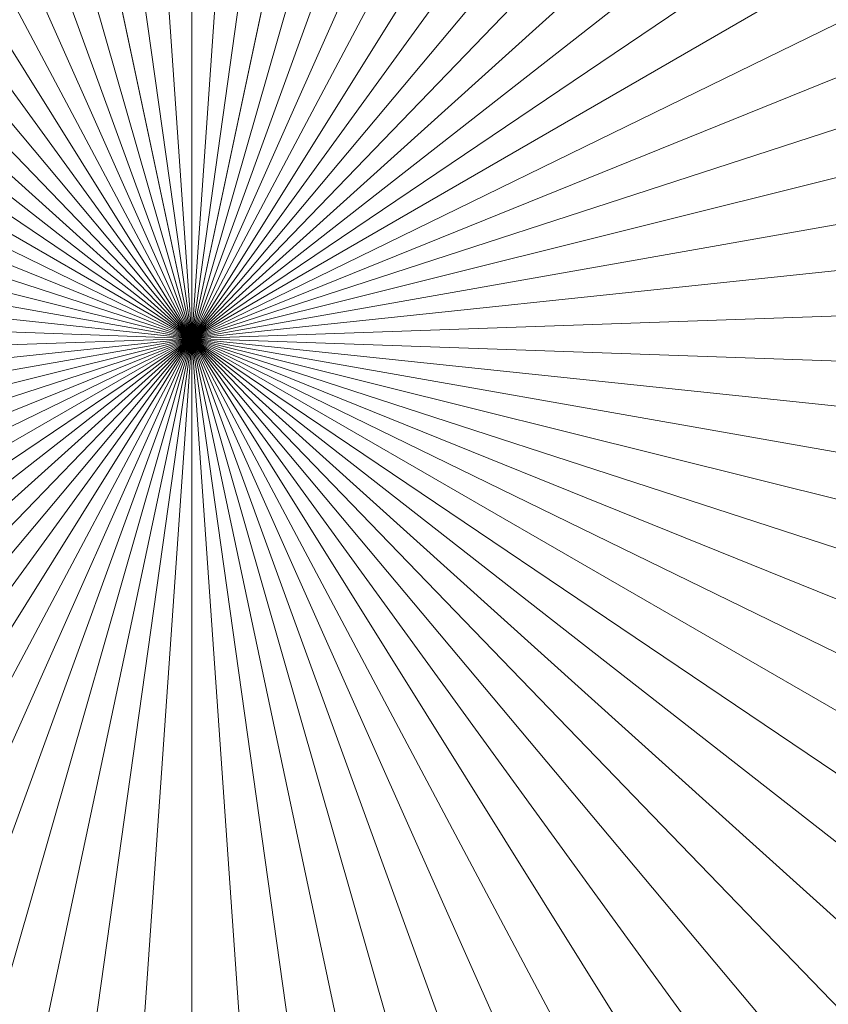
# Model space of a CAD drawing. Header units: centimetres. Extents: x -6.39 to 0.8, y 3.58 to 10.78.
# Tile 250 of 256: x -2.79498 to -2.7948842, y 7.179023 to 7.1791396. Entities that reach past the tile are written whole.
import ezdxf

# ---------------------------------------------------------------- set-up
doc = ezdxf.new("R2010")
doc.units = ezdxf.units.CM
doc.header["$LTSCALE"] = 2.54
doc.layers.add('Lucido design-1', color=7, linetype='Continuous')

# ---------------------------------------------------------------- blocks, each defined once
blk = doc.blocks.new('Gruppo-1')
at = {"color": 142, "linetype": 'Continuous', "lineweight": 9}
for points in [[(-2.79495963, 8.17853667, -14.60842647), (-2.86467668, 8.17610209, -14.60842647), (-2.79495963, 7.17910184, -14.60842647), (-2.79495963, 8.17853667, -14.60842647)], [(-2.72524258, 8.17610209, -14.60842647), (-2.79495963, 8.17853667, -14.60842647), (-2.79495963, 7.17910184, -14.60842647), (-2.72524258, 8.17610209, -14.60842647)], [(-2.86467668, 8.17610209, -14.60842647), (-2.93405407, 8.16881024, -14.60842647), (-2.79495963, 7.17910184, -14.60842647), (-2.86467668, 8.17610209, -14.60842647)], [(-2.65586519, 8.16881024, -14.60842647), (-2.72524258, 8.17610209, -14.60842647), (-2.79495963, 7.17910184, -14.60842647), (-2.65586519, 8.16881024, -14.60842647)], [(-2.93405407, 8.16881024, -14.60842647), (-3.00275381, 8.15669662, -14.60842647), (-2.79495963, 7.17910184, -14.60842647), (-2.93405407, 8.16881024, -14.60842647)], [(-2.58716545, 8.15669662, -14.60842647), (-2.65586519, 8.16881024, -14.60842647), (-2.79495963, 7.17910184, -14.60842647), (-2.58716545, 8.15669662, -14.60842647)], [(-3.00275381, 8.15669662, -14.60842647), (-3.0704412, 8.13982026, -14.60842647), (-2.79495963, 7.17910184, -14.60842647), (-3.00275381, 8.15669662, -14.60842647)], [(-2.51947806, 8.13982026, -14.60842647), (-2.58716545, 8.15669662, -14.60842647), (-2.79495963, 7.17910184, -14.60842647), (-2.51947806, 8.13982026, -14.60842647)], [(-3.0704412, 8.13982026, -14.60842647), (-3.13678647, 8.11826337, -14.60842647), (-2.79495963, 7.17910184, -14.60842647), (-3.0704412, 8.13982026, -14.60842647)], [(-2.45313279, 8.11826337, -14.60842647), (-2.51947806, 8.13982026, -14.60842647), (-2.79495963, 7.17910184, -14.60842647), (-2.45313279, 8.11826337, -14.60842647)], [(-3.13678647, 8.11826337, -14.60842647), (-3.2014664, 8.09213099, -14.60842647), (-2.79495963, 7.17910184, -14.60842647), (-3.13678647, 8.11826337, -14.60842647)], [(-2.79495963, 7.17910184, -13.70118387), (-3.2014664, 8.09213099, -13.70118387), (-3.13678647, 8.11826337, -13.70118387), (-2.79495963, 7.17910184, -13.70118387)], [(-2.38845286, 8.09213099, -14.60842647), (-2.45313279, 8.11826337, -14.60842647), (-2.79495963, 7.17910184, -14.60842647), (-2.38845286, 8.09213099, -14.60842647)], [(-3.2014664, 8.09213099, -14.60842647), (-3.26416586, 8.06155042, -14.60842647), (-2.79495963, 7.17910184, -14.60842647), (-3.2014664, 8.09213099, -14.60842647)], [(-2.79495963, 7.17910184, -13.70118387), (-3.26416586, 8.06155042, -13.70118387), (-3.2014664, 8.09213099, -13.70118387), (-2.79495963, 7.17910184, -13.70118387)], [(-2.3257534, 8.06155042, -14.60842647), (-2.38845286, 8.09213099, -14.60842647), (-2.79495963, 7.17910184, -14.60842647), (-2.3257534, 8.06155042, -14.60842647)], [(-3.26416586, 8.06155042, -14.60842647), (-3.3245794, 8.02667064, -14.60842647), (-2.79495963, 7.17910184, -14.60842647), (-3.26416586, 8.06155042, -14.60842647)], [(-2.79495963, 7.17910184, -13.70118387), (-3.3245794, 8.02667064, -13.70118387), (-3.26416586, 8.06155042, -13.70118387), (-2.79495963, 7.17910184, -13.70118387)], [(-2.26533986, 8.02667064, -14.60842647), (-2.3257534, 8.06155042, -14.60842647), (-2.79495963, 7.17910184, -14.60842647), (-2.26533986, 8.02667064, -14.60842647)], [(-3.3245794, 8.02667064, -14.60842647), (-3.38241268, 7.9876616, -14.60842647), (-2.79495963, 7.17910184, -14.60842647), (-3.3245794, 8.02667064, -14.60842647)], [(-2.79495963, 7.17910184, -13.70118387), (-3.38241268, 7.9876616, -13.70118387), (-3.3245794, 8.02667064, -13.70118387), (-2.79495963, 7.17910184, -13.70118387)], [(-2.20750658, 7.9876616, -14.60842647), (-2.26533986, 8.02667064, -14.60842647), (-2.79495963, 7.17910184, -14.60842647), (-2.20750658, 7.9876616, -14.60842647)], [(-3.38241268, 7.9876616, -14.60842647), (-3.43738395, 7.94471334, -14.60842647), (-2.79495963, 7.17910184, -14.60842647), (-3.38241268, 7.9876616, -14.60842647)], [(-2.79495963, 7.17910184, -13.70118387), (-3.43738395, 7.94471334, -13.70118387), (-3.38241268, 7.9876616, -13.70118387), (-2.79495963, 7.17910184, -13.70118387)], [(-2.15253531, 7.94471334, -14.60842647), (-2.20750658, 7.9876616, -14.60842647), (-2.79495963, 7.17910184, -14.60842647), (-2.15253531, 7.94471334, -14.60842647)], [(-3.43738395, 7.94471334, -14.60842647), (-3.4892254, 7.89803509, -14.60842647), (-2.79495963, 7.17910184, -14.60842647), (-3.43738395, 7.94471334, -14.60842647)], [(-2.79495963, 7.17910184, -13.70118387), (-3.4892254, 7.89803509, -13.70118387), (-3.43738395, 7.94471334, -13.70118387), (-2.79495963, 7.17910184, -13.70118387)], [(-2.10069386, 7.89803509, -14.60842647), (-2.15253531, 7.94471334, -14.60842647), (-2.79495963, 7.17910184, -14.60842647), (-2.10069386, 7.89803509, -14.60842647)], [(-3.4892254, 7.89803509, -14.60842647), (-3.53768445, 7.84785427, -14.60842647), (-2.79495963, 7.17910184, -14.60842647), (-3.4892254, 7.89803509, -14.60842647)], [(-2.79495963, 7.17910184, -13.70118387), (-3.53768445, 7.84785427, -13.70118387), (-3.4892254, 7.89803509, -13.70118387), (-2.79495963, 7.17910184, -13.70118387)], [(-2.05223481, 7.84785427, -14.60842647), (-2.10069386, 7.89803509, -14.60842647), (-2.79495963, 7.17910184, -14.60842647), (-2.05223481, 7.84785427, -14.60842647)], [(-3.53768445, 7.84785427, -14.60842647), (-3.58252502, 7.79441536, -14.60842647), (-2.79495963, 7.17910184, -14.60842647), (-3.53768445, 7.84785427, -14.60842647)], [(-2.79495963, 7.17910184, -13.70118387), (-3.58252502, 7.79441536, -13.70118387), (-3.53768445, 7.84785427, -13.70118387), (-2.79495963, 7.17910184, -13.70118387)], [(-2.00739424, 7.79441536, -14.60842647), (-2.05223481, 7.84785427, -14.60842647), (-2.79495963, 7.17910184, -14.60842647), (-2.00739424, 7.79441536, -14.60842647)], [(-3.58252502, 7.79441536, -14.60842647), (-3.62352865, 7.7379787, -14.60842647), (-2.79495963, 7.17910184, -14.60842647), (-3.58252502, 7.79441536, -14.60842647)], [(-2.79495963, 7.17910184, -13.70118387), (-3.62352865, 7.7379787, -13.70118387), (-3.58252502, 7.79441536, -13.70118387), (-2.79495963, 7.17910184, -13.70118387)], [(-1.96639061, 7.7379787, -14.60842647), (-2.00739424, 7.79441536, -14.60842647), (-2.79495963, 7.17910184, -14.60842647), (-1.96639061, 7.7379787, -14.60842647)], [(-3.62352865, 7.7379787, -14.60842647), (-3.66049558, 7.67881925, -14.60842647), (-2.79495963, 7.17910184, -14.60842647), (-3.62352865, 7.7379787, -14.60842647)], [(-2.79495963, 7.17910184, -13.70118387), (-3.66049558, 7.67881925, -13.70118387), (-3.62352865, 7.7379787, -13.70118387), (-2.79495963, 7.17910184, -13.70118387)], [(-1.92942368, 7.67881925, -14.60842647), (-1.96639061, 7.7379787, -14.60842647), (-2.79495963, 7.17910184, -14.60842647), (-1.92942368, 7.67881925, -14.60842647)], [(-3.66049558, 7.67881925, -14.60842647), (-3.6932457, 7.61722523, -14.60842647), (-2.79495963, 7.17910184, -14.60842647), (-3.66049558, 7.67881925, -14.60842647)], [(-2.79495963, 7.17910184, -13.70118387), (-3.6932457, 7.61722523, -13.70118387), (-3.66049558, 7.67881925, -13.70118387), (-2.79495963, 7.17910184, -13.70118387)], [(-1.89667356, 7.61722523, -14.60842647), (-1.92942368, 7.67881925, -14.60842647), (-2.79495963, 7.17910184, -14.60842647), (-1.89667356, 7.61722523, -14.60842647)], [(-3.6932457, 7.61722523, -14.60842647), (-3.72161946, 7.55349672, -14.60842647), (-2.79495963, 7.17910184, -14.60842647), (-3.6932457, 7.61722523, -14.60842647)], [(-2.79495963, 7.17910184, -13.70118387), (-3.72161946, 7.55349672, -13.70118387), (-3.6932457, 7.61722523, -13.70118387), (-2.79495963, 7.17910184, -13.70118387)], [(-1.8682998, 7.55349672, -14.60842647), (-1.89667356, 7.61722523, -14.60842647), (-2.79495963, 7.17910184, -14.60842647), (-1.8682998, 7.55349672, -14.60842647)], [(-3.72161946, 7.55349672, -14.60842647), (-3.74547863, 7.48794419, -14.60842647), (-2.79495963, 7.17910184, -14.60842647), (-3.72161946, 7.55349672, -14.60842647)], [(-2.79495963, 7.17910184, -13.70118387), (-3.74547863, 7.48794419, -13.70118387), (-3.72161946, 7.55349672, -13.70118387), (-2.79495963, 7.17910184, -13.70118387)], [(-1.84444063, 7.48794419, -14.60842647), (-1.8682998, 7.55349672, -14.60842647), (-2.79495963, 7.17910184, -14.60842647), (-1.84444063, 7.48794419, -14.60842647)], [(-3.74547863, 7.48794419, -14.60842647), (-3.76470697, 7.42088701, -14.60842647), (-2.79495963, 7.17910184, -14.60842647), (-3.74547863, 7.48794419, -14.60842647)], [(-2.79495963, 7.17910184, -13.70118387), (-3.76470697, 7.42088701, -13.70118387), (-3.74547863, 7.48794419, -13.70118387), (-2.79495963, 7.17910184, -13.70118387)], [(-1.82521229, 7.42088701, -14.60842647), (-1.84444063, 7.48794419, -14.60842647), (-2.79495963, 7.17910184, -14.60842647), (-1.82521229, 7.42088701, -14.60842647)], [(-3.76470697, 7.42088701, -14.60842647), (-3.7792108, 7.35265188, -14.60842647), (-2.79495963, 7.17910184, -14.60842647), (-3.76470697, 7.42088701, -14.60842647)], [(-2.79495963, 7.17910184, -13.70118387), (-3.7792108, 7.35265188, -13.70118387), (-3.76470697, 7.42088701, -13.70118387), (-2.79495963, 7.17910184, -13.70118387)], [(-1.81070846, 7.35265188, -14.60842647), (-1.82521229, 7.42088701, -14.60842647), (-2.79495963, 7.17910184, -14.60842647), (-1.81070846, 7.35265188, -14.60842647)], [(-3.7792108, 7.35265188, -14.60842647), (-3.78891945, 7.28357123, -14.60842647), (-2.79495963, 7.17910184, -14.60842647), (-3.7792108, 7.35265188, -14.60842647)], [(-2.79495963, 7.17910184, -13.70118387), (-3.78891945, 7.28357123, -13.70118387), (-3.7792108, 7.35265188, -13.70118387), (-2.79495963, 7.17910184, -13.70118387)], [(-1.80099981, 7.28357123, -14.60842647), (-1.81070846, 7.35265188, -14.60842647), (-2.79495963, 7.17910184, -14.60842647), (-1.80099981, 7.28357123, -14.60842647)], [(-3.78891945, 7.28357123, -14.60842647), (-3.79378563, 7.21398161, -14.60842647), (-2.79495963, 7.17910184, -14.60842647), (-3.78891945, 7.28357123, -14.60842647)], [(-2.79495963, 7.17910184, -13.70118387), (-3.79378563, 7.21398161, -13.70118387), (-3.78891945, 7.28357123, -13.70118387), (-2.79495963, 7.17910184, -13.70118387)], [(-1.79613363, 7.21398161, -14.60842647), (-1.80099981, 7.28357123, -14.60842647), (-2.79495963, 7.17910184, -14.60842647), (-1.79613363, 7.21398161, -14.60842647)], [(-3.79378563, 7.21398161, -14.60842647), (-3.79378563, 7.14422207, -14.60842647), (-2.79495963, 7.17910184, -14.60842647), (-3.79378563, 7.21398161, -14.60842647)], [(-2.79495963, 7.17910184, -13.70118387), (-3.79378563, 7.14422207, -13.70118387), (-3.79378563, 7.21398161, -13.70118387), (-2.79495963, 7.17910184, -13.70118387)], [(-1.79613363, 7.14422207, -14.60842647), (-1.79613363, 7.21398161, -14.60842647), (-2.79495963, 7.17910184, -14.60842647), (-1.79613363, 7.14422207, -14.60842647)], [(-3.79378563, 7.14422207, -14.60842647), (-3.78891945, 7.07463246, -14.60842647), (-2.79495963, 7.17910184, -14.60842647), (-3.79378563, 7.14422207, -14.60842647)], [(-2.79495963, 7.17910184, -13.70118387), (-3.78891945, 7.07463246, -13.70118387), (-3.79378563, 7.14422207, -13.70118387), (-2.79495963, 7.17910184, -13.70118387)], [(-3.78891945, 7.07463246, -14.60842647), (-3.7792108, 7.00555181, -14.60842647), (-2.79495963, 7.17910184, -14.60842647), (-3.78891945, 7.07463246, -14.60842647)], [(-2.79495963, 7.17910184, -13.70118387), (-3.7792108, 7.00555181, -13.70118387), (-3.78891945, 7.07463246, -13.70118387), (-2.79495963, 7.17910184, -13.70118387)], [(-3.7792108, 7.00555181, -14.60842647), (-3.76470697, 6.93731667, -14.60842647), (-2.79495963, 7.17910184, -14.60842647), (-3.7792108, 7.00555181, -14.60842647)], [(-2.79495963, 7.17910184, -13.70118387), (-3.76470697, 6.93731667, -13.70118387), (-3.7792108, 7.00555181, -13.70118387), (-2.79495963, 7.17910184, -13.70118387)], [(-3.76470697, 6.93731667, -14.60842647), (-3.74547863, 6.8702595, -14.60842647), (-2.79495963, 7.17910184, -14.60842647), (-3.76470697, 6.93731667, -14.60842647)], [(-2.79495963, 7.17910184, -13.70118387), (-3.74547863, 6.8702595, -13.70118387), (-3.76470697, 6.93731667, -13.70118387), (-2.79495963, 7.17910184, -13.70118387)], [(-3.74547863, 6.8702595, -14.60842647), (-3.72161946, 6.80470697, -14.60842647), (-2.79495963, 7.17910184, -14.60842647), (-3.74547863, 6.8702595, -14.60842647)], [(-2.79495963, 7.17910184, -13.70118387), (-3.72161946, 6.80470697, -13.70118387), (-3.74547863, 6.8702595, -13.70118387), (-2.79495963, 7.17910184, -13.70118387)], [(-3.72161946, 6.80470697, -14.60842647), (-3.6932457, 6.74097845, -14.60842647), (-2.79495963, 7.17910184, -14.60842647), (-3.72161946, 6.80470697, -14.60842647)], [(-2.79495963, 7.17910184, -13.70118387), (-3.6932457, 6.74097845, -13.70118387), (-3.72161946, 6.80470697, -13.70118387), (-2.79495963, 7.17910184, -13.70118387)], [(-3.6932457, 6.74097845, -14.60842647), (-3.66049558, 6.67938443, -14.60842647), (-2.79495963, 7.17910184, -14.60842647), (-3.6932457, 6.74097845, -14.60842647)], [(-2.79495963, 7.17910184, -13.70118387), (-3.66049558, 6.67938443, -13.70118387), (-3.6932457, 6.74097845, -13.70118387), (-2.79495963, 7.17910184, -13.70118387)], [(-3.66049558, 6.67938443, -14.60842647), (-3.62352865, 6.62022498, -14.60842647), (-2.79495963, 7.17910184, -14.60842647), (-3.66049558, 6.67938443, -14.60842647)], [(-2.79495963, 7.17910184, -13.70118387), (-3.62352865, 6.62022498, -13.70118387), (-3.66049558, 6.67938443, -13.70118387), (-2.79495963, 7.17910184, -13.70118387)], [(-3.62352865, 6.62022498, -14.60842647), (-3.58252502, 6.56378832, -14.60842647), (-2.79495963, 7.17910184, -14.60842647), (-3.62352865, 6.62022498, -14.60842647)], [(-2.79495963, 7.17910184, -13.70118387), (-3.58252502, 6.56378832, -13.70118387), (-3.62352865, 6.62022498, -13.70118387), (-2.79495963, 7.17910184, -13.70118387)], [(-3.58252502, 6.56378832, -14.60842647), (-3.53768445, 6.51034941, -14.60842647), (-2.79495963, 7.17910184, -14.60842647), (-3.58252502, 6.56378832, -14.60842647)], [(-2.79495963, 7.17910184, -13.70118387), (-3.53768445, 6.51034941, -13.70118387), (-3.58252502, 6.56378832, -13.70118387), (-2.79495963, 7.17910184, -13.70118387)], [(-3.53768445, 6.51034941, -14.60842647), (-3.4892254, 6.46016859, -14.60842647), (-2.79495963, 7.17910184, -14.60842647), (-3.53768445, 6.51034941, -14.60842647)], [(-2.79495963, 7.17910184, -13.70118387), (-3.4892254, 6.46016859, -13.70118387), (-3.53768445, 6.51034941, -13.70118387), (-2.79495963, 7.17910184, -13.70118387)], [(-3.4892254, 6.46016859, -14.60842647), (-3.43738395, 6.41349035, -14.60842647), (-2.79495963, 7.17910184, -14.60842647), (-3.4892254, 6.46016859, -14.60842647)], [(-2.79495963, 7.17910184, -13.70118387), (-3.43738395, 6.41349035, -13.70118387), (-3.4892254, 6.46016859, -13.70118387), (-2.79495963, 7.17910184, -13.70118387)], [(-3.43738395, 6.41349035, -14.60842647), (-3.38241268, 6.37054208, -14.60842647), (-2.79495963, 7.17910184, -14.60842647), (-3.43738395, 6.41349035, -14.60842647)], [(-2.79495963, 7.17910184, -13.70118387), (-3.38241268, 6.37054208, -13.70118387), (-3.43738395, 6.41349035, -13.70118387), (-2.79495963, 7.17910184, -13.70118387)], [(-3.38241268, 6.37054208, -14.60842647), (-3.3245794, 6.33153304, -14.60842647), (-2.79495963, 7.17910184, -14.60842647), (-3.38241268, 6.37054208, -14.60842647)], [(-2.79495963, 7.17910184, -13.70118387), (-3.3245794, 6.33153304, -13.70118387), (-3.38241268, 6.37054208, -13.70118387), (-2.79495963, 7.17910184, -13.70118387)], [(-3.3245794, 6.33153304, -14.60842647), (-3.26416586, 6.29665327, -14.60842647), (-2.79495963, 7.17910184, -14.60842647), (-3.3245794, 6.33153304, -14.60842647)], [(-2.79495963, 7.17910184, -13.70118387), (-3.26416586, 6.29665327, -13.70118387), (-3.3245794, 6.33153304, -13.70118387), (-2.79495963, 7.17910184, -13.70118387)], [(-3.26416586, 6.29665327, -14.60842647), (-3.2014664, 6.2660727, -14.60842647), (-2.79495963, 7.17910184, -14.60842647), (-3.26416586, 6.29665327, -14.60842647)], [(-2.79495963, 7.17910184, -13.70118387), (-3.2014664, 6.2660727, -13.70118387), (-3.26416586, 6.29665327, -13.70118387), (-2.79495963, 7.17910184, -13.70118387)], [(-3.2014664, 6.2660727, -14.60842647), (-3.13678647, 6.23994031, -14.60842647), (-2.79495963, 7.17910184, -14.60842647), (-3.2014664, 6.2660727, -14.60842647)], [(-2.79495963, 7.17910184, -13.70118387), (-3.13678647, 6.23994031, -13.70118387), (-3.2014664, 6.2660727, -13.70118387), (-2.79495963, 7.17910184, -13.70118387)], [(-3.13678647, 6.23994031, -14.60842647), (-3.0704412, 6.21838343, -14.60842647), (-2.79495963, 7.17910184, -14.60842647), (-3.13678647, 6.23994031, -14.60842647)], [(-2.79495963, 7.17910184, -13.70118387), (-3.0704412, 6.21838343, -13.70118387), (-3.13678647, 6.23994031, -13.70118387), (-2.79495963, 7.17910184, -13.70118387)], [(-3.0704412, 6.21838343, -14.60842647), (-3.00275381, 6.20150706, -14.60842647), (-2.79495963, 7.17910184, -14.60842647), (-3.0704412, 6.21838343, -14.60842647)], [(-2.79495963, 7.17910184, -13.70118387), (-3.00275381, 6.20150706, -13.70118387), (-3.0704412, 6.21838343, -13.70118387), (-2.79495963, 7.17910184, -13.70118387)], [(-3.00275381, 6.20150706, -14.60842647), (-2.93405407, 6.18939345, -14.60842647), (-2.79495963, 7.17910184, -14.60842647), (-3.00275381, 6.20150706, -14.60842647)], [(-2.79495963, 7.17910184, -13.70118387), (-2.93405407, 6.18939345, -13.70118387), (-3.00275381, 6.20150706, -13.70118387), (-2.79495963, 7.17910184, -13.70118387)], [(-2.93405407, 6.18939345, -14.60842647), (-2.86467668, 6.18210159, -14.60842647), (-2.79495963, 7.17910184, -14.60842647), (-2.93405407, 6.18939345, -14.60842647)], [(-2.79495963, 7.17910184, -13.70118387), (-2.86467668, 6.18210159, -13.70118387), (-2.93405407, 6.18939345, -13.70118387), (-2.79495963, 7.17910184, -13.70118387)], [(-2.86467668, 6.18210159, -14.60842647), (-2.79495963, 6.17966702, -14.60842647), (-2.79495963, 7.17910184, -14.60842647), (-2.86467668, 6.18210159, -14.60842647)], [(-2.79495963, 7.17910184, -13.70118387), (-2.79495963, 6.17966702, -13.70118387), (-2.86467668, 6.18210159, -13.70118387), (-2.79495963, 7.17910184, -13.70118387)], [(-2.79495963, 7.17910184, -14.60842647), (-2.79495963, 7.17910184, -13.70118387), (-2.79495963, 7.17910184, -13.70118387), (-2.79495963, 7.17910184, -14.60842647)], [(-2.79495963, 7.17910184, -14.60842647), (-2.79495963, 7.17910184, -14.60842647), (-2.79495963, 7.17910184, -13.70118387), (-2.79495963, 7.17910184, -14.60842647)], [(-2.79495963, 7.17910184, -14.60842647), (-2.79495963, 7.17910184, -13.70118387), (-2.79495963, 7.17910184, -13.70118387), (-2.79495963, 7.17910184, -14.60842647)], [(-2.79495963, 7.17910184, -14.60842647), (-2.79495963, 7.17910184, -14.60842647), (-2.79495963, 7.17910184, -13.70118387), (-2.79495963, 7.17910184, -14.60842647)], [(-2.79495963, 7.17910184, -14.60842647), (-2.79495963, 7.17910184, -13.70118387), (-2.79495963, 7.17910184, -13.70118387), (-2.79495963, 7.17910184, -14.60842647)], [(-2.79495963, 7.17910184, -14.60842647), (-2.79495963, 7.17910184, -14.60842647), (-2.79495963, 7.17910184, -13.70118387), (-2.79495963, 7.17910184, -14.60842647)], [(-2.79495963, 7.17910184, -14.60842647), (-2.79495963, 7.17910184, -13.70118387), (-2.79495963, 7.17910184, -13.70118387), (-2.79495963, 7.17910184, -14.60842647)], [(-2.79495963, 7.17910184, -14.60842647), (-2.79495963, 7.17910184, -14.60842647), (-2.79495963, 7.17910184, -13.70118387), (-2.79495963, 7.17910184, -14.60842647)], [(-2.79495963, 7.17910184, -14.60842647), (-2.79495963, 7.17910184, -13.70118387), (-2.79495963, 7.17910184, -13.70118387), (-2.79495963, 7.17910184, -14.60842647)], [(-2.79495963, 7.17910184, -14.60842647), (-2.79495963, 7.17910184, -14.60842647), (-2.79495963, 7.17910184, -13.70118387), (-2.79495963, 7.17910184, -14.60842647)], [(-2.79495963, 7.17910184, -14.60842647), (-2.79495963, 7.17910184, -13.70118387), (-2.79495963, 7.17910184, -13.70118387), (-2.79495963, 7.17910184, -14.60842647)], [(-2.79495963, 7.17910184, -14.60842647), (-2.79495963, 7.17910184, -14.60842647), (-2.79495963, 7.17910184, -13.70118387), (-2.79495963, 7.17910184, -14.60842647)], [(-2.79495963, 7.17910184, -14.60842647), (-2.79495963, 7.17910184, -13.70118387), (-2.79495963, 7.17910184, -13.70118387), (-2.79495963, 7.17910184, -14.60842647)], [(-2.79495963, 7.17910184, -14.60842647), (-2.79495963, 7.17910184, -14.60842647), (-2.79495963, 7.17910184, -13.70118387), (-2.79495963, 7.17910184, -14.60842647)], [(-2.79495963, 7.17910184, -14.60842647), (-2.79495963, 7.17910184, -13.70118387), (-2.79495963, 7.17910184, -13.70118387), (-2.79495963, 7.17910184, -14.60842647)], [(-2.79495963, 7.17910184, -14.60842647), (-2.79495963, 7.17910184, -14.60842647), (-2.79495963, 7.17910184, -13.70118387), (-2.79495963, 7.17910184, -14.60842647)], [(-2.79495963, 7.17910184, -14.60842647), (-2.79495963, 7.17910184, -13.70118387), (-2.79495963, 7.17910184, -13.70118387), (-2.79495963, 7.17910184, -14.60842647)], [(-2.79495963, 7.17910184, -14.60842647), (-2.79495963, 7.17910184, -14.60842647), (-2.79495963, 7.17910184, -13.70118387), (-2.79495963, 7.17910184, -14.60842647)], [(-2.79495963, 7.17910184, -14.60842647), (-2.79495963, 7.17910184, -13.70118387), (-2.79495963, 7.17910184, -13.70118387), (-2.79495963, 7.17910184, -14.60842647)], [(-2.79495963, 7.17910184, -14.60842647), (-2.79495963, 7.17910184, -14.60842647), (-2.79495963, 7.17910184, -13.70118387), (-2.79495963, 7.17910184, -14.60842647)], [(-2.79495963, 7.17910184, -14.60842647), (-2.79495963, 7.17910184, -13.70118387), (-2.79495963, 7.17910184, -13.70118387), (-2.79495963, 7.17910184, -14.60842647)], [(-2.79495963, 7.17910184, -14.60842647), (-2.79495963, 7.17910184, -14.60842647), (-2.79495963, 7.17910184, -13.70118387), (-2.79495963, 7.17910184, -14.60842647)], [(-2.79495963, 7.17910184, -14.60842647), (-2.79495963, 7.17910184, -13.70118387), (-2.79495963, 7.17910184, -13.70118387), (-2.79495963, 7.17910184, -14.60842647)], [(-2.79495963, 7.17910184, -14.60842647), (-2.79495963, 7.17910184, -14.60842647), (-2.79495963, 7.17910184, -13.70118387), (-2.79495963, 7.17910184, -14.60842647)], [(-2.79495963, 7.17910184, -14.60842647), (-2.79495963, 7.17910184, -13.70118387), (-2.79495963, 7.17910184, -13.70118387), (-2.79495963, 7.17910184, -14.60842647)], [(-2.79495963, 7.17910184, -14.60842647), (-2.79495963, 7.17910184, -14.60842647), (-2.79495963, 7.17910184, -13.70118387), (-2.79495963, 7.17910184, -14.60842647)], [(-2.79495963, 7.17910184, -14.60842647), (-2.79495963, 7.17910184, -13.70118387), (-2.79495963, 7.17910184, -13.70118387), (-2.79495963, 7.17910184, -14.60842647)], [(-2.79495963, 7.17910184, -14.60842647), (-2.79495963, 7.17910184, -14.60842647), (-2.79495963, 7.17910184, -13.70118387), (-2.79495963, 7.17910184, -14.60842647)], [(-2.79495963, 7.17910184, -14.60842647), (-2.79495963, 7.17910184, -13.70118387), (-2.79495963, 7.17910184, -13.70118387), (-2.79495963, 7.17910184, -14.60842647)], [(-2.79495963, 7.17910184, -14.60842647), (-2.79495963, 7.17910184, -14.60842647), (-2.79495963, 7.17910184, -13.70118387), (-2.79495963, 7.17910184, -14.60842647)], [(-2.79495963, 7.17910184, -14.60842647), (-2.79495963, 7.17910184, -13.70118387), (-2.79495963, 7.17910184, -13.70118387), (-2.79495963, 7.17910184, -14.60842647)], [(-2.79495963, 7.17910184, -14.60842647), (-2.79495963, 7.17910184, -14.60842647), (-2.79495963, 7.17910184, -13.70118387), (-2.79495963, 7.17910184, -14.60842647)], [(-2.79495963, 7.17910184, -14.60842647), (-2.79495963, 7.17910184, -13.70118387), (-2.79495963, 7.17910184, -13.70118387), (-2.79495963, 7.17910184, -14.60842647)], [(-2.79495963, 7.17910184, -14.60842647), (-2.79495963, 7.17910184, -14.60842647), (-2.79495963, 7.17910184, -13.70118387), (-2.79495963, 7.17910184, -14.60842647)], [(-2.79495963, 7.17910184, -14.60842647), (-2.79495963, 7.17910184, -13.70118387), (-2.79495963, 7.17910184, -13.70118387), (-2.79495963, 7.17910184, -14.60842647)], [(-2.79495963, 7.17910184, -14.60842647), (-2.79495963, 7.17910184, -14.60842647), (-2.79495963, 7.17910184, -13.70118387), (-2.79495963, 7.17910184, -14.60842647)], [(-2.79495963, 7.17910184, -14.60842647), (-2.79495963, 7.17910184, -13.70118387), (-2.79495963, 7.17910184, -13.70118387), (-2.79495963, 7.17910184, -14.60842647)], [(-2.79495963, 7.17910184, -14.60842647), (-2.79495963, 7.17910184, -14.60842647), (-2.79495963, 7.17910184, -13.70118387), (-2.79495963, 7.17910184, -14.60842647)], [(-2.79495963, 7.17910184, -14.60842647), (-2.79495963, 7.17910184, -13.70118387), (-2.79495963, 7.17910184, -13.70118387), (-2.79495963, 7.17910184, -14.60842647)], [(-2.79495963, 7.17910184, -14.60842647), (-2.79495963, 7.17910184, -14.60842647), (-2.79495963, 7.17910184, -13.70118387), (-2.79495963, 7.17910184, -14.60842647)], [(-2.79495963, 7.17910184, -14.60842647), (-2.79495963, 7.17910184, -13.70118387), (-2.79495963, 7.17910184, -13.70118387), (-2.79495963, 7.17910184, -14.60842647)], [(-2.79495963, 7.17910184, -14.60842647), (-2.79495963, 7.17910184, -14.60842647), (-2.79495963, 7.17910184, -13.70118387), (-2.79495963, 7.17910184, -14.60842647)], [(-2.79495963, 7.17910184, -14.60842647), (-2.79495963, 7.17910184, -13.70118387), (-2.79495963, 7.17910184, -13.70118387), (-2.79495963, 7.17910184, -14.60842647)], [(-2.79495963, 7.17910184, -14.60842647), (-2.79495963, 7.17910184, -14.60842647), (-2.79495963, 7.17910184, -13.70118387), (-2.79495963, 7.17910184, -14.60842647)], [(-2.79495963, 7.17910184, -14.60842647), (-2.79495963, 7.17910184, -13.70118387), (-2.79495963, 7.17910184, -13.70118387), (-2.79495963, 7.17910184, -14.60842647)], [(-2.79495963, 7.17910184, -14.60842647), (-2.79495963, 7.17910184, -14.60842647), (-2.79495963, 7.17910184, -13.70118387), (-2.79495963, 7.17910184, -14.60842647)], [(-2.79495963, 7.17910184, -14.60842647), (-2.79495963, 7.17910184, -13.70118387), (-2.79495963, 7.17910184, -13.70118387), (-2.79495963, 7.17910184, -14.60842647)], [(-2.79495963, 7.17910184, -14.60842647), (-2.79495963, 7.17910184, -14.60842647), (-2.79495963, 7.17910184, -13.70118387), (-2.79495963, 7.17910184, -14.60842647)], [(-2.79495963, 7.17910184, -14.60842647), (-2.79495963, 7.17910184, -13.70118387), (-2.79495963, 7.17910184, -13.70118387), (-2.79495963, 7.17910184, -14.60842647)], [(-2.79495963, 7.17910184, -14.60842647), (-2.79495963, 7.17910184, -14.60842647), (-2.79495963, 7.17910184, -13.70118387), (-2.79495963, 7.17910184, -14.60842647)], [(-2.79495963, 7.17910184, -14.60842647), (-2.79495963, 7.17910184, -13.70118387), (-2.79495963, 7.17910184, -13.70118387), (-2.79495963, 7.17910184, -14.60842647)], [(-2.79495963, 7.17910184, -14.60842647), (-2.79495963, 7.17910184, -14.60842647), (-2.79495963, 7.17910184, -13.70118387), (-2.79495963, 7.17910184, -14.60842647)], [(-2.79495963, 7.17910184, -14.60842647), (-2.79495963, 7.17910184, -13.70118387), (-2.79495963, 7.17910184, -13.70118387), (-2.79495963, 7.17910184, -14.60842647)], [(-2.79495963, 7.17910184, -14.60842647), (-2.79495963, 7.17910184, -14.60842647), (-2.79495963, 7.17910184, -13.70118387), (-2.79495963, 7.17910184, -14.60842647)], [(-2.79495963, 7.17910184, -14.60842647), (-2.79495963, 7.17910184, -13.70118387), (-2.79495963, 7.17910184, -13.70118387), (-2.79495963, 7.17910184, -14.60842647)], [(-2.79495963, 7.17910184, -14.60842647), (-2.79495963, 7.17910184, -14.60842647), (-2.79495963, 7.17910184, -13.70118387), (-2.79495963, 7.17910184, -14.60842647)], [(-2.79495963, 7.17910184, -14.60842647), (-2.79495963, 7.17910184, -13.70118387), (-2.79495963, 7.17910184, -13.70118387), (-2.79495963, 7.17910184, -14.60842647)], [(-2.79495963, 7.17910184, -14.60842647), (-2.79495963, 7.17910184, -14.60842647), (-2.79495963, 7.17910184, -13.70118387), (-2.79495963, 7.17910184, -14.60842647)], [(-2.79495963, 7.17910184, -14.60842647), (-2.79495963, 7.17910184, -13.70118387), (-2.79495963, 7.17910184, -13.70118387), (-2.79495963, 7.17910184, -14.60842647)], [(-2.79495963, 7.17910184, -14.60842647), (-2.79495963, 7.17910184, -14.60842647), (-2.79495963, 7.17910184, -13.70118387), (-2.79495963, 7.17910184, -14.60842647)], [(-2.79495963, 7.17910184, -14.60842647), (-2.79495963, 7.17910184, -13.70118387), (-2.79495963, 7.17910184, -13.70118387), (-2.79495963, 7.17910184, -14.60842647)], [(-2.79495963, 7.17910184, -14.60842647), (-2.79495963, 7.17910184, -14.60842647), (-2.79495963, 7.17910184, -13.70118387), (-2.79495963, 7.17910184, -14.60842647)], [(-2.79495963, 7.17910184, -14.60842647), (-2.79495963, 7.17910184, -13.70118387), (-2.79495963, 7.17910184, -13.70118387), (-2.79495963, 7.17910184, -14.60842647)], [(-2.79495963, 7.17910184, -14.60842647), (-2.79495963, 7.17910184, -14.60842647), (-2.79495963, 7.17910184, -13.70118387), (-2.79495963, 7.17910184, -14.60842647)], [(-2.79495963, 7.17910184, -14.60842647), (-2.79495963, 7.17910184, -13.70118387), (-2.79495963, 7.17910184, -13.70118387), (-2.79495963, 7.17910184, -14.60842647)], [(-2.79495963, 7.17910184, -14.60842647), (-2.79495963, 7.17910184, -14.60842647), (-2.79495963, 7.17910184, -13.70118387), (-2.79495963, 7.17910184, -14.60842647)], [(-2.79495963, 7.17910184, -14.60842647), (-2.79495963, 7.17910184, -13.70118387), (-2.79495963, 7.17910184, -13.70118387), (-2.79495963, 7.17910184, -14.60842647)], [(-2.79495963, 7.17910184, -14.60842647), (-2.79495963, 7.17910184, -14.60842647), (-2.79495963, 7.17910184, -13.70118387), (-2.79495963, 7.17910184, -14.60842647)], [(-2.79495963, 7.17910184, -14.60842647), (-2.79495963, 7.17910184, -13.70118387), (-2.79495963, 7.17910184, -13.70118387), (-2.79495963, 7.17910184, -14.60842647)], [(-2.79495963, 7.17910184, -14.60842647), (-2.79495963, 7.17910184, -14.60842647), (-2.79495963, 7.17910184, -13.70118387), (-2.79495963, 7.17910184, -14.60842647)], [(-2.79495963, 7.17910184, -14.60842647), (-2.79495963, 7.17910184, -13.70118387), (-2.79495963, 7.17910184, -13.70118387), (-2.79495963, 7.17910184, -14.60842647)], [(-2.79495963, 7.17910184, -14.60842647), (-2.79495963, 7.17910184, -14.60842647), (-2.79495963, 7.17910184, -13.70118387), (-2.79495963, 7.17910184, -14.60842647)], [(-2.79495963, 7.17910184, -14.60842647), (-2.79495963, 7.17910184, -13.70118387), (-2.79495963, 7.17910184, -13.70118387), (-2.79495963, 7.17910184, -14.60842647)], [(-2.79495963, 7.17910184, -14.60842647), (-2.79495963, 7.17910184, -14.60842647), (-2.79495963, 7.17910184, -13.70118387), (-2.79495963, 7.17910184, -14.60842647)], [(-2.79495963, 7.17910184, -14.60842647), (-2.79495963, 7.17910184, -13.70118387), (-2.79495963, 7.17910184, -13.70118387), (-2.79495963, 7.17910184, -14.60842647)], [(-2.79495963, 7.17910184, -14.60842647), (-2.79495963, 7.17910184, -14.60842647), (-2.79495963, 7.17910184, -13.70118387), (-2.79495963, 7.17910184, -14.60842647)], [(-2.79495963, 7.17910184, -14.60842647), (-2.79495963, 7.17910184, -13.70118387), (-2.79495963, 7.17910184, -13.70118387), (-2.79495963, 7.17910184, -14.60842647)], [(-2.79495963, 7.17910184, -14.60842647), (-2.79495963, 7.17910184, -14.60842647), (-2.79495963, 7.17910184, -13.70118387), (-2.79495963, 7.17910184, -14.60842647)], [(-2.79495963, 7.17910184, -14.60842647), (-2.79495963, 7.17910184, -13.70118387), (-2.79495963, 7.17910184, -13.70118387), (-2.79495963, 7.17910184, -14.60842647)], [(-2.79495963, 7.17910184, -14.60842647), (-2.79495963, 7.17910184, -14.60842647), (-2.79495963, 7.17910184, -13.70118387), (-2.79495963, 7.17910184, -14.60842647)], [(-2.79495963, 7.17910184, -14.60842647), (-2.79495963, 7.17910184, -13.70118387), (-2.79495963, 7.17910184, -13.70118387), (-2.79495963, 7.17910184, -14.60842647)], [(-2.79495963, 7.17910184, -14.60842647), (-2.79495963, 7.17910184, -14.60842647), (-2.79495963, 7.17910184, -13.70118387), (-2.79495963, 7.17910184, -14.60842647)], [(-2.79495963, 7.17910184, -14.60842647), (-2.79495963, 7.17910184, -13.70118387), (-2.79495963, 7.17910184, -13.70118387), (-2.79495963, 7.17910184, -14.60842647)], [(-2.79495963, 7.17910184, -14.60842647), (-2.79495963, 7.17910184, -14.60842647), (-2.79495963, 7.17910184, -13.70118387), (-2.79495963, 7.17910184, -14.60842647)], [(-2.79495963, 7.17910184, -14.60842647), (-2.79495963, 7.17910184, -13.70118387), (-2.79495963, 7.17910184, -13.70118387), (-2.79495963, 7.17910184, -14.60842647)], [(-2.79495963, 7.17910184, -14.60842647), (-2.79495963, 7.17910184, -14.60842647), (-2.79495963, 7.17910184, -13.70118387), (-2.79495963, 7.17910184, -14.60842647)], [(-2.79495963, 7.17910184, -14.60842647), (-2.79495963, 7.17910184, -13.70118387), (-2.79495963, 7.17910184, -13.70118387), (-2.79495963, 7.17910184, -14.60842647)], [(-2.79495963, 7.17910184, -14.60842647), (-2.79495963, 7.17910184, -14.60842647), (-2.79495963, 7.17910184, -13.70118387), (-2.79495963, 7.17910184, -14.60842647)], [(-2.79495963, 7.17910184, -14.60842647), (-2.79495963, 7.17910184, -13.70118387), (-2.79495963, 7.17910184, -13.70118387), (-2.79495963, 7.17910184, -14.60842647)], [(-2.79495963, 7.17910184, -14.60842647), (-2.79495963, 7.17910184, -14.60842647), (-2.79495963, 7.17910184, -13.70118387), (-2.79495963, 7.17910184, -14.60842647)], [(-2.79495963, 7.17910184, -14.60842647), (-2.79495963, 7.17910184, -13.70118387), (-2.79495963, 7.17910184, -13.70118387), (-2.79495963, 7.17910184, -14.60842647)], [(-2.79495963, 7.17910184, -14.60842647), (-2.79495963, 7.17910184, -14.60842647), (-2.79495963, 7.17910184, -13.70118387), (-2.79495963, 7.17910184, -14.60842647)], [(-2.79495963, 7.17910184, -14.60842647), (-2.79495963, 7.17910184, -13.70118387), (-2.79495963, 7.17910184, -13.70118387), (-2.79495963, 7.17910184, -14.60842647)], [(-2.79495963, 7.17910184, -14.60842647), (-2.79495963, 7.17910184, -14.60842647), (-2.79495963, 7.17910184, -13.70118387), (-2.79495963, 7.17910184, -14.60842647)], [(-2.79495963, 7.17910184, -14.60842647), (-2.79495963, 7.17910184, -13.70118387), (-2.79495963, 7.17910184, -13.70118387), (-2.79495963, 7.17910184, -14.60842647)], [(-2.79495963, 7.17910184, -14.60842647), (-2.79495963, 7.17910184, -14.60842647), (-2.79495963, 7.17910184, -13.70118387), (-2.79495963, 7.17910184, -14.60842647)], [(-2.79495963, 7.17910184, -14.60842647), (-2.79495963, 7.17910184, -13.70118387), (-2.79495963, 7.17910184, -13.70118387), (-2.79495963, 7.17910184, -14.60842647)], [(-2.79495963, 7.17910184, -14.60842647), (-2.79495963, 7.17910184, -14.60842647), (-2.79495963, 7.17910184, -13.70118387), (-2.79495963, 7.17910184, -14.60842647)], [(-2.79495963, 7.17910184, -14.60842647), (-2.79495963, 7.17910184, -13.70118387), (-2.79495963, 7.17910184, -13.70118387), (-2.79495963, 7.17910184, -14.60842647)], [(-2.79495963, 7.17910184, -14.60842647), (-2.79495963, 7.17910184, -14.60842647), (-2.79495963, 7.17910184, -13.70118387), (-2.79495963, 7.17910184, -14.60842647)], [(-2.79495963, 7.17910184, -14.60842647), (-2.79495963, 7.17910184, -13.70118387), (-2.79495963, 7.17910184, -13.70118387), (-2.79495963, 7.17910184, -14.60842647)], [(-2.79495963, 7.17910184, -14.60842647), (-2.79495963, 7.17910184, -14.60842647), (-2.79495963, 7.17910184, -13.70118387), (-2.79495963, 7.17910184, -14.60842647)], [(-2.79495963, 7.17910184, -14.60842647), (-2.79495963, 7.17910184, -13.70118387), (-2.79495963, 7.17910184, -13.70118387), (-2.79495963, 7.17910184, -14.60842647)], [(-2.79495963, 7.17910184, -14.60842647), (-2.79495963, 7.17910184, -14.60842647), (-2.79495963, 7.17910184, -13.70118387), (-2.79495963, 7.17910184, -14.60842647)], [(-2.79495963, 7.17910184, -14.60842647), (-2.79495963, 7.17910184, -13.70118387), (-2.79495963, 7.17910184, -13.70118387), (-2.79495963, 7.17910184, -14.60842647)], [(-2.79495963, 7.17910184, -14.60842647), (-2.79495963, 7.17910184, -14.60842647), (-2.79495963, 7.17910184, -13.70118387), (-2.79495963, 7.17910184, -14.60842647)], [(-2.79495963, 7.17910184, -14.60842647), (-2.79495963, 7.17910184, -13.70118387), (-2.79495963, 7.17910184, -13.70118387), (-2.79495963, 7.17910184, -14.60842647)], [(-2.79495963, 7.17910184, -14.60842647), (-2.79495963, 7.17910184, -14.60842647), (-2.79495963, 7.17910184, -13.70118387), (-2.79495963, 7.17910184, -14.60842647)], [(-2.79495963, 7.17910184, -14.60842647), (-2.79495963, 7.17910184, -13.70118387), (-2.79495963, 7.17910184, -13.70118387), (-2.79495963, 7.17910184, -14.60842647)], [(-2.79495963, 7.17910184, -14.60842647), (-2.79495963, 7.17910184, -14.60842647), (-2.79495963, 7.17910184, -13.70118387), (-2.79495963, 7.17910184, -14.60842647)], [(-2.79495963, 7.17910184, -14.60842647), (-2.79495963, 7.17910184, -13.70118387), (-2.79495963, 7.17910184, -13.70118387), (-2.79495963, 7.17910184, -14.60842647)], [(-2.79495963, 7.17910184, -14.60842647), (-2.79495963, 7.17910184, -14.60842647), (-2.79495963, 7.17910184, -13.70118387), (-2.79495963, 7.17910184, -14.60842647)], [(-2.79495963, 7.17910184, -14.60842647), (-2.79495963, 7.17910184, -13.70118387), (-2.79495963, 7.17910184, -13.70118387), (-2.79495963, 7.17910184, -14.60842647)], [(-2.79495963, 7.17910184, -14.60842647), (-2.79495963, 7.17910184, -14.60842647), (-2.79495963, 7.17910184, -13.70118387), (-2.79495963, 7.17910184, -14.60842647)], [(-2.79495963, 7.17910184, -14.60842647), (-2.79495963, 7.17910184, -13.70118387), (-2.79495963, 7.17910184, -13.70118387), (-2.79495963, 7.17910184, -14.60842647)], [(-2.79495963, 7.17910184, -14.60842647), (-2.79495963, 7.17910184, -14.60842647), (-2.79495963, 7.17910184, -13.70118387), (-2.79495963, 7.17910184, -14.60842647)], [(-2.79495963, 7.17910184, -14.60842647), (-2.79495963, 7.17910184, -13.70118387), (-2.79495963, 7.17910184, -13.70118387), (-2.79495963, 7.17910184, -14.60842647)], [(-2.79495963, 7.17910184, -14.60842647), (-2.79495963, 7.17910184, -14.60842647), (-2.79495963, 7.17910184, -13.70118387), (-2.79495963, 7.17910184, -14.60842647)], [(-2.79495963, 7.17910184, -14.60842647), (-2.79495963, 7.17910184, -13.70118387), (-2.79495963, 7.17910184, -13.70118387), (-2.79495963, 7.17910184, -14.60842647)], [(-2.79495963, 7.17910184, -14.60842647), (-2.79495963, 7.17910184, -14.60842647), (-2.79495963, 7.17910184, -13.70118387), (-2.79495963, 7.17910184, -14.60842647)], [(-2.79495963, 7.17910184, -14.60842647), (-2.79495963, 7.17910184, -13.70118387), (-2.79495963, 7.17910184, -13.70118387), (-2.79495963, 7.17910184, -14.60842647)], [(-2.79495963, 7.17910184, -14.60842647), (-2.79495963, 7.17910184, -14.60842647), (-2.79495963, 7.17910184, -13.70118387), (-2.79495963, 7.17910184, -14.60842647)], [(-2.79495963, 7.17910184, -14.60842647), (-2.79495963, 7.17910184, -13.70118387), (-2.79495963, 7.17910184, -13.70118387), (-2.79495963, 7.17910184, -14.60842647)], [(-2.79495963, 7.17910184, -14.60842647), (-2.79495963, 7.17910184, -14.60842647), (-2.79495963, 7.17910184, -13.70118387), (-2.79495963, 7.17910184, -14.60842647)], [(-2.79495963, 7.17910184, -14.60842647), (-2.79495963, 7.17910184, -13.70118387), (-2.79495963, 7.17910184, -13.70118387), (-2.79495963, 7.17910184, -14.60842647)], [(-2.79495963, 7.17910184, -14.60842647), (-2.79495963, 7.17910184, -14.60842647), (-2.79495963, 7.17910184, -13.70118387), (-2.79495963, 7.17910184, -14.60842647)], [(-2.79495963, 7.17910184, -14.60842647), (-2.79495963, 7.17910184, -13.70118387), (-2.79495963, 7.17910184, -13.70118387), (-2.79495963, 7.17910184, -14.60842647)], [(-2.79495963, 7.17910184, -14.60842647), (-2.79495963, 7.17910184, -14.60842647), (-2.79495963, 7.17910184, -13.70118387), (-2.79495963, 7.17910184, -14.60842647)], [(-2.79495963, 7.17910184, -14.60842647), (-2.79495963, 7.17910184, -13.70118387), (-2.79495963, 7.17910184, -13.70118387), (-2.79495963, 7.17910184, -14.60842647)], [(-2.79495963, 7.17910184, -14.60842647), (-2.79495963, 7.17910184, -14.60842647), (-2.79495963, 7.17910184, -13.70118387), (-2.79495963, 7.17910184, -14.60842647)], [(-2.79495963, 7.17910184, -14.60842647), (-2.79495963, 7.17910184, -13.70118387), (-2.79495963, 7.17910184, -13.70118387), (-2.79495963, 7.17910184, -14.60842647)], [(-2.79495963, 7.17910184, -14.60842647), (-2.79495963, 7.17910184, -14.60842647), (-2.79495963, 7.17910184, -13.70118387), (-2.79495963, 7.17910184, -14.60842647)], [(-2.79495963, 7.17910184, -14.60842647), (-2.79495963, 7.17910184, -13.70118387), (-2.79495963, 7.17910184, -13.70118387), (-2.79495963, 7.17910184, -14.60842647)], [(-2.79495963, 7.17910184, -14.60842647), (-2.79495963, 7.17910184, -14.60842647), (-2.79495963, 7.17910184, -13.70118387), (-2.79495963, 7.17910184, -14.60842647)], [(-2.79495963, 7.17910184, -14.60842647), (-2.79495963, 7.17910184, -13.70118387), (-2.79495963, 7.17910184, -13.70118387), (-2.79495963, 7.17910184, -14.60842647)], [(-2.79495963, 7.17910184, -14.60842647), (-2.79495963, 7.17910184, -14.60842647), (-2.79495963, 7.17910184, -13.70118387), (-2.79495963, 7.17910184, -14.60842647)], [(-2.79495963, 7.17910184, -14.60842647), (-2.79495963, 7.17910184, -13.70118387), (-2.79495963, 7.17910184, -13.70118387), (-2.79495963, 7.17910184, -14.60842647)], [(-2.79495963, 7.17910184, -14.60842647), (-2.79495963, 7.17910184, -14.60842647), (-2.79495963, 7.17910184, -13.70118387), (-2.79495963, 7.17910184, -14.60842647)], [(-2.79495963, 7.17910184, -14.60842647), (-2.79495963, 7.17910184, -13.70118387), (-2.79495963, 7.17910184, -13.70118387), (-2.79495963, 7.17910184, -14.60842647)], [(-2.79495963, 7.17910184, -14.60842647), (-2.79495963, 7.17910184, -14.60842647), (-2.79495963, 7.17910184, -13.70118387), (-2.79495963, 7.17910184, -14.60842647)], [(-2.79495963, 7.17910184, -14.60842647), (-2.79495963, 7.17910184, -13.70118387), (-2.79495963, 7.17910184, -13.70118387), (-2.79495963, 7.17910184, -14.60842647)], [(-2.79495963, 7.17910184, -14.60842647), (-2.79495963, 7.17910184, -14.60842647), (-2.79495963, 7.17910184, -13.70118387), (-2.79495963, 7.17910184, -14.60842647)], [(-2.79495963, 7.17910184, -14.60842647), (-2.79495963, 7.17910184, -13.70118387), (-2.79495963, 7.17910184, -13.70118387), (-2.79495963, 7.17910184, -14.60842647)], [(-2.79495963, 7.17910184, -14.60842647), (-2.79495963, 7.17910184, -14.60842647), (-2.79495963, 7.17910184, -13.70118387), (-2.79495963, 7.17910184, -14.60842647)], [(-2.79495963, 7.17910184, -14.60842647), (-2.79495963, 7.17910184, -13.70118387), (-2.79495963, 7.17910184, -13.70118387), (-2.79495963, 7.17910184, -14.60842647)], [(-2.79495963, 7.17910184, -14.60842647), (-2.79495963, 7.17910184, -14.60842647), (-2.79495963, 7.17910184, -13.70118387), (-2.79495963, 7.17910184, -14.60842647)], [(-2.79495963, 7.17910184, -14.60842647), (-2.79495963, 7.17910184, -13.70118387), (-2.79495963, 7.17910184, -13.70118387), (-2.79495963, 7.17910184, -14.60842647)], [(-2.79495963, 7.17910184, -14.60842647), (-2.79495963, 7.17910184, -14.60842647), (-2.79495963, 7.17910184, -13.70118387), (-2.79495963, 7.17910184, -14.60842647)], [(-2.79495963, 7.17910184, -14.60842647), (-2.79495963, 7.17910184, -13.70118387), (-2.79495963, 7.17910184, -13.70118387), (-2.79495963, 7.17910184, -14.60842647)], [(-2.79495963, 7.17910184, -14.60842647), (-2.79495963, 7.17910184, -14.60842647), (-2.79495963, 7.17910184, -13.70118387), (-2.79495963, 7.17910184, -14.60842647)], [(-2.79495963, 7.17910184, -14.60842647), (-2.79495963, 7.17910184, -13.70118387), (-2.79495963, 7.17910184, -13.70118387), (-2.79495963, 7.17910184, -14.60842647)], [(-2.79495963, 7.17910184, -14.60842647), (-2.79495963, 7.17910184, -14.60842647), (-2.79495963, 7.17910184, -13.70118387), (-2.79495963, 7.17910184, -14.60842647)], [(-2.79495963, 7.17910184, -14.60842647), (-2.79495963, 7.17910184, -13.70118387), (-2.79495963, 7.17910184, -13.70118387), (-2.79495963, 7.17910184, -14.60842647)], [(-2.79495963, 7.17910184, -14.60842647), (-2.79495963, 7.17910184, -14.60842647), (-2.79495963, 7.17910184, -13.70118387), (-2.79495963, 7.17910184, -14.60842647)], [(-2.79495963, 7.17910184, -14.60842647), (-2.79495963, 7.17910184, -13.70118387), (-2.79495963, 7.17910184, -13.70118387), (-2.79495963, 7.17910184, -14.60842647)], [(-2.79495963, 7.17910184, -14.60842647), (-2.79495963, 7.17910184, -14.60842647), (-2.79495963, 7.17910184, -13.70118387), (-2.79495963, 7.17910184, -14.60842647)], [(-2.79495963, 7.17910184, -14.60842647), (-2.79495963, 7.17910184, -13.70118387), (-2.79495963, 7.17910184, -13.70118387), (-2.79495963, 7.17910184, -14.60842647)], [(-2.79495963, 7.17910184, -14.60842647), (-2.79495963, 7.17910184, -14.60842647), (-2.79495963, 7.17910184, -13.70118387), (-2.79495963, 7.17910184, -14.60842647)], [(-2.79495963, 7.17910184, -14.60842647), (-2.79495963, 7.17910184, -13.70118387), (-2.79495963, 7.17910184, -13.70118387), (-2.79495963, 7.17910184, -14.60842647)], [(-2.79495963, 7.17910184, -14.60842647), (-2.79495963, 7.17910184, -14.60842647), (-2.79495963, 7.17910184, -13.70118387), (-2.79495963, 7.17910184, -14.60842647)], [(-2.79495963, 7.17910184, -14.60842647), (-2.79495963, 7.17910184, -13.70118387), (-2.79495963, 7.17910184, -13.70118387), (-2.79495963, 7.17910184, -14.60842647)], [(-2.79495963, 7.17910184, -14.60842647), (-2.79495963, 7.17910184, -14.60842647), (-2.79495963, 7.17910184, -13.70118387), (-2.79495963, 7.17910184, -14.60842647)], [(-2.79495963, 7.17910184, -14.60842647), (-2.79495963, 7.17910184, -13.70118387), (-2.79495963, 7.17910184, -13.70118387), (-2.79495963, 7.17910184, -14.60842647)], [(-2.79495963, 7.17910184, -14.60842647), (-2.79495963, 7.17910184, -14.60842647), (-2.79495963, 7.17910184, -13.70118387), (-2.79495963, 7.17910184, -14.60842647)], [(-2.79495963, 7.17910184, -14.60842647), (-2.79495963, 7.17910184, -13.70118387), (-2.79495963, 7.17910184, -13.70118387), (-2.79495963, 7.17910184, -14.60842647)], [(-2.79495963, 7.17910184, -14.60842647), (-2.79495963, 7.17910184, -14.60842647), (-2.79495963, 7.17910184, -13.70118387), (-2.79495963, 7.17910184, -14.60842647)], [(-2.79495963, 7.17910184, -14.60842647), (-2.79495963, 7.17910184, -13.70118387), (-2.79495963, 7.17910184, -13.70118387), (-2.79495963, 7.17910184, -14.60842647)], [(-2.79495963, 7.17910184, -14.60842647), (-2.79495963, 7.17910184, -14.60842647), (-2.79495963, 7.17910184, -13.70118387), (-2.79495963, 7.17910184, -14.60842647)], [(-2.79495963, 7.17910184, -14.60842647), (-2.79495963, 7.17910184, -13.70118387), (-2.79495963, 7.17910184, -13.70118387), (-2.79495963, 7.17910184, -14.60842647)], [(-2.79495963, 7.17910184, -14.60842647), (-2.79495963, 7.17910184, -14.60842647), (-2.79495963, 7.17910184, -13.70118387), (-2.79495963, 7.17910184, -14.60842647)], [(-2.79495963, 7.17910184, -14.60842647), (-2.79495963, 7.17910184, -13.70118387), (-2.79495963, 7.17910184, -13.70118387), (-2.79495963, 7.17910184, -14.60842647)], [(-2.79495963, 7.17910184, -14.60842647), (-2.79495963, 7.17910184, -14.60842647), (-2.79495963, 7.17910184, -13.70118387), (-2.79495963, 7.17910184, -14.60842647)], [(-2.79495963, 7.17910184, -14.60842647), (-2.79495963, 7.17910184, -13.70118387), (-2.79495963, 7.17910184, -13.70118387), (-2.79495963, 7.17910184, -14.60842647)], [(-2.79495963, 7.17910184, -14.60842647), (-2.79495963, 7.17910184, -14.60842647), (-2.79495963, 7.17910184, -13.70118387), (-2.79495963, 7.17910184, -14.60842647)], [(-2.79495963, 7.17910184, -14.60842647), (-2.79495963, 7.17910184, -13.70118387), (-2.79495963, 7.17910184, -13.70118387), (-2.79495963, 7.17910184, -14.60842647)], [(-2.79495963, 7.17910184, -14.60842647), (-2.79495963, 7.17910184, -14.60842647), (-2.79495963, 7.17910184, -13.70118387), (-2.79495963, 7.17910184, -14.60842647)], [(-2.79495963, 7.17910184, -14.60842647), (-2.79495963, 7.17910184, -13.70118387), (-2.79495963, 7.17910184, -13.70118387), (-2.79495963, 7.17910184, -14.60842647)], [(-2.79495963, 7.17910184, -14.60842647), (-2.79495963, 7.17910184, -14.60842647), (-2.79495963, 7.17910184, -13.70118387), (-2.79495963, 7.17910184, -14.60842647)], [(-2.79495963, 7.17910184, -14.60842647), (-2.79495963, 7.17910184, -13.70118387), (-2.79495963, 7.17910184, -13.70118387), (-2.79495963, 7.17910184, -14.60842647)], [(-2.79495963, 7.17910184, -14.60842647), (-2.79495963, 7.17910184, -14.60842647), (-2.79495963, 7.17910184, -13.70118387), (-2.79495963, 7.17910184, -14.60842647)], [(-2.79495963, 7.17910184, -14.60842647), (-2.79495963, 7.17910184, -13.70118387), (-2.79495963, 7.17910184, -13.70118387), (-2.79495963, 7.17910184, -14.60842647)], [(-2.79495963, 7.17910184, -14.60842647), (-2.79495963, 7.17910184, -14.60842647), (-2.79495963, 7.17910184, -13.70118387), (-2.79495963, 7.17910184, -14.60842647)], [(-2.79495963, 6.17966702, -14.60842647), (-2.79495963, 7.17910184, -14.60842647), (-2.79495963, 7.17910184, -14.60842647), (-2.79495963, 6.17966702, -14.60842647)], [(-1.80099981, 7.07463246, -14.60842647), (-1.79613363, 7.14422207, -14.60842647), (-2.79495963, 7.17910184, -14.60842647), (-1.80099981, 7.07463246, -14.60842647)], [(-1.81070846, 7.00555181, -14.60842647), (-1.80099981, 7.07463246, -14.60842647), (-2.79495963, 7.17910184, -14.60842647), (-1.81070846, 7.00555181, -14.60842647)], [(-1.82521229, 6.93731667, -14.60842647), (-1.81070846, 7.00555181, -14.60842647), (-2.79495963, 7.17910184, -14.60842647), (-1.82521229, 6.93731667, -14.60842647)], [(-1.84444063, 6.8702595, -14.60842647), (-1.82521229, 6.93731667, -14.60842647), (-2.79495963, 7.17910184, -14.60842647), (-1.84444063, 6.8702595, -14.60842647)], [(-1.8682998, 6.80470697, -14.60842647), (-1.84444063, 6.8702595, -14.60842647), (-2.79495963, 7.17910184, -14.60842647), (-1.8682998, 6.80470697, -14.60842647)], [(-1.89667356, 6.74097845, -14.60842647), (-1.8682998, 6.80470697, -14.60842647), (-2.79495963, 7.17910184, -14.60842647), (-1.89667356, 6.74097845, -14.60842647)], [(-1.92942368, 6.67938443, -14.60842647), (-1.89667356, 6.74097845, -14.60842647), (-2.79495963, 7.17910184, -14.60842647), (-1.92942368, 6.67938443, -14.60842647)], [(-1.96639061, 6.62022498, -14.60842647), (-1.92942368, 6.67938443, -14.60842647), (-2.79495963, 7.17910184, -14.60842647), (-1.96639061, 6.62022498, -14.60842647)], [(-2.00739424, 6.56378832, -14.60842647), (-1.96639061, 6.62022498, -14.60842647), (-2.79495963, 7.17910184, -14.60842647), (-2.00739424, 6.56378832, -14.60842647)], [(-2.05223481, 6.51034941, -14.60842647), (-2.00739424, 6.56378832, -14.60842647), (-2.79495963, 7.17910184, -14.60842647), (-2.05223481, 6.51034941, -14.60842647)], [(-2.10069386, 6.46016859, -14.60842647), (-2.05223481, 6.51034941, -14.60842647), (-2.79495963, 7.17910184, -14.60842647), (-2.10069386, 6.46016859, -14.60842647)], [(-2.15253531, 6.41349035, -14.60842647), (-2.10069386, 6.46016859, -14.60842647), (-2.79495963, 7.17910184, -14.60842647), (-2.15253531, 6.41349035, -14.60842647)], [(-2.20750658, 6.37054208, -14.60842647), (-2.15253531, 6.41349035, -14.60842647), (-2.79495963, 7.17910184, -14.60842647), (-2.20750658, 6.37054208, -14.60842647)], [(-2.26533986, 6.33153304, -14.60842647), (-2.20750658, 6.37054208, -14.60842647), (-2.79495963, 7.17910184, -14.60842647), (-2.26533986, 6.33153304, -14.60842647)], [(-2.3257534, 6.29665327, -14.60842647), (-2.26533986, 6.33153304, -14.60842647), (-2.79495963, 7.17910184, -14.60842647), (-2.3257534, 6.29665327, -14.60842647)], [(-2.38845286, 6.2660727, -14.60842647), (-2.3257534, 6.29665327, -14.60842647), (-2.79495963, 7.17910184, -14.60842647), (-2.38845286, 6.2660727, -14.60842647)], [(-2.45313279, 6.23994031, -14.60842647), (-2.38845286, 6.2660727, -14.60842647), (-2.79495963, 7.17910184, -14.60842647), (-2.45313279, 6.23994031, -14.60842647)], [(-2.51947806, 6.21838343, -14.60842647), (-2.45313279, 6.23994031, -14.60842647), (-2.79495963, 7.17910184, -14.60842647), (-2.51947806, 6.21838343, -14.60842647)], [(-2.58716545, 6.20150706, -14.60842647), (-2.51947806, 6.21838343, -14.60842647), (-2.79495963, 7.17910184, -14.60842647), (-2.58716545, 6.20150706, -14.60842647)], [(-2.65586519, 6.18939345, -14.60842647), (-2.58716545, 6.20150706, -14.60842647), (-2.79495963, 7.17910184, -14.60842647), (-2.65586519, 6.18939345, -14.60842647)], [(-2.72524258, 6.18210159, -14.60842647), (-2.65586519, 6.18939345, -14.60842647), (-2.79495963, 7.17910184, -14.60842647), (-2.72524258, 6.18210159, -14.60842647)], [(-2.79495963, 6.17966702, -14.60842647), (-2.72524258, 6.18210159, -14.60842647), (-2.79495963, 7.17910184, -14.60842647), (-2.79495963, 6.17966702, -14.60842647)], [(-2.79495963, 7.17910184, -13.70118387), (-2.79495963, 6.17966702, -13.70118387), (-2.79495963, 6.17966702, -13.70118387), (-2.79495963, 7.17910184, -13.70118387)]]:
    blk.add_polyline3d(points, dxfattribs=at)

msp = doc.modelspace()

# ---------------------------------------------------------------- block references
at = {"layer": 'Lucido design-1', "color": 7}
msp.add_blockref('Gruppo-1', (0, 0), dxfattribs=at)

doc.saveas('drawing.dxf')
